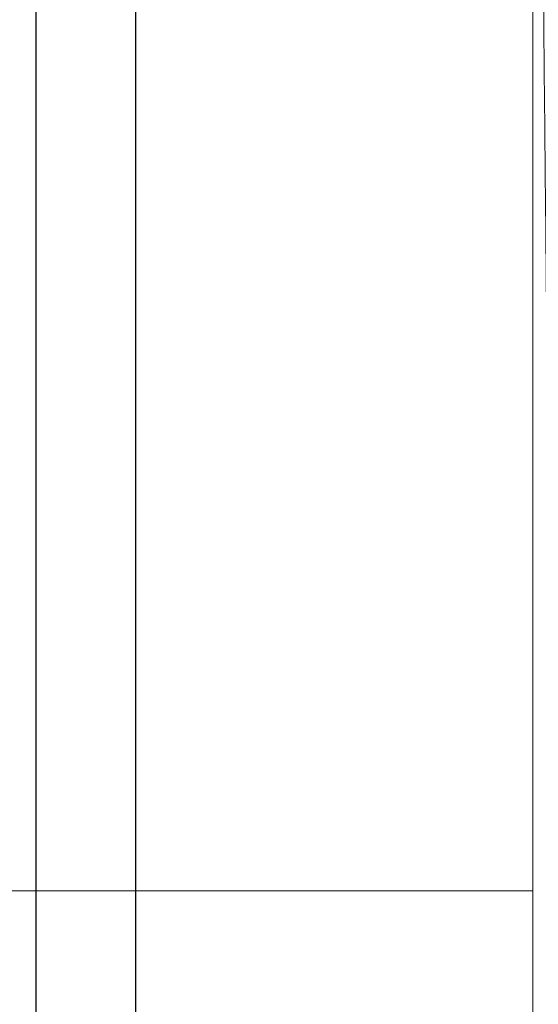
# Model space of a CAD drawing. Header units: millimetres. Extents: x 6089.8 to 6187.4, y 7494.6 to 7588.1.
# Tile 18 of 111: x 6143.8 to 6146.4, y 7505 to 7510. Entities that reach past the tile are written whole.
import ezdxf
from ezdxf.lldxf.tags import DXFTag

# ---------------------------------------------------------------- set-up
doc = ezdxf.new("R2010")
doc.units = ezdxf.units.MM
doc.layers.add('1', color=7, linetype='CONTINUOUS', true_color=0xffffff)
tags = doc.linetypes.add('DASHED', pattern=[25.72, 12.86, -12.86]).pattern_tags.tags
tags[6:7] = [DXFTag(74, 4), DXFTag(75, 0), DXFTag(340, '0'), DXFTag(46, 0.0), DXFTag(50, 0.0), DXFTag(44, 0.0), DXFTag(45, 0.0)]
tags[4:5] = [DXFTag(74, 4), DXFTag(75, 0), DXFTag(340, '0'), DXFTag(46, 0.0), DXFTag(50, 0.0), DXFTag(44, 0.0), DXFTag(45, 0.0)]

msp = doc.modelspace()

# ---------------------------------------------------------------- linework, layer by layer
at = {"layer": '1', "color": 7, "linetype": 'Continuous'}
for p, q in [((6144.3751, 7519.9179), (6144.3751, 7497.2905)), ((6143.8751, 7497.4687), (6143.8751, 7519.7398))]:
    msp.add_line(p, q, dxfattribs=at)
at = {"layer": '1', "color": 251, "linetype": 'DASHED', "lineweight": 5}
for p, q in [((6146.3751, 7500.1042), (6146.3751, 7517.1042)), ((6146.3751, 7500.1042), (6146.3751, 7509.9551)), ((6140.3751, 7505.6042), (6146.3751, 7505.6042))]:
    msp.add_line(p, q, dxfattribs=at)
msp.add_open_spline([(6146.3751, 7514.8773), (6146.3799, 7514.5514), (6146.3847, 7514.1904), (6146.3946, 7513.3999), (6146.3994, 7512.9813), (6146.4067, 7512.3197), (6146.4091, 7512.0935), (6146.414, 7511.6295), (6146.4164, 7511.3906), (6146.4237, 7510.6682), (6146.4286, 7510.1782), (6146.4358, 7509.4311), (6146.4383, 7509.1799), (6146.4431, 7508.6735), (6146.4456, 7508.4184), (6146.4529, 7507.6627), (6146.4577, 7507.1661), (6146.4674, 7506.1873), (6146.4724, 7505.7017), (6146.4821, 7504.7827), (6146.4869, 7504.3449), (6146.4942, 7503.7211), (6146.4966, 7503.5177), (6146.5015, 7503.1285), (6146.504, 7502.9426), (6146.5112, 7502.4103), (6146.5161, 7502.0891), (6146.5234, 7501.6591), (6146.5258, 7501.5246), (6146.5307, 7501.2784), (6146.5331, 7501.1661), (6146.5404, 7500.8606), (6146.5452, 7500.6987), (6146.5551, 7500.462), (6146.5599, 7500.3909), (6146.5661, 7500.3579), (6146.5674, 7500.3543), (6146.5688, 7500.3542)], degree=3, knots=[0, 0, 0, 0, 0.075301, 0.075301, 0.150602, 0.150602, 0.188252, 0.188252, 0.225902, 0.225902, 0.301203, 0.301203, 0.338854, 0.338854, 0.376504, 0.376504, 0.451805, 0.451805, 0.527105, 0.527105, 0.602406, 0.602406, 0.640057, 0.640057, 0.677707, 0.677707, 0.753008, 0.753008, 0.790658, 0.790658, 0.828309, 0.828309, 0.903609, 0.903609, 0.97891, 0.97891, 1, 1, 1, 1], dxfattribs=at)

doc.saveas('drawing.dxf')
